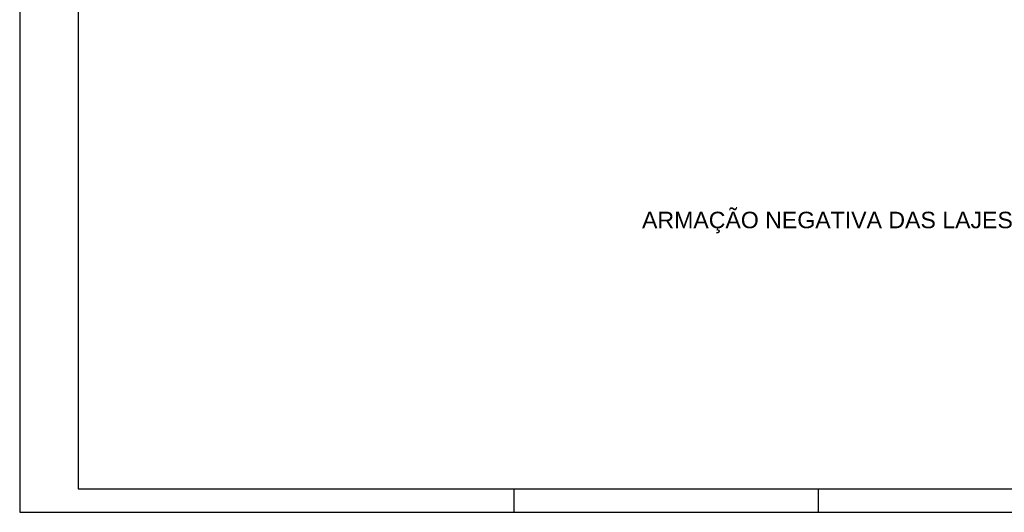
# Model space of a CAD drawing. Header units: millimetres. Extents: x 0 to 84.1, y 0 to 59.4.
# Tile 1 of 8: x 0 to 42.1, y 0 to 21.1. Entities that reach past the tile are written whole.
import ezdxf

# ---------------------------------------------------------------- set-up
doc = ezdxf.new("R2010")
doc.units = ezdxf.units.MM
doc.header["$MEASUREMENT"] = 0
doc.linetypes.add('NULL', pattern=[0])
doc.layers.add('DT-Título', color=3, linetype='Continuous', lineweight=20)
doc.layers.add('SEDUC_MARF', color=1, linetype='Continuous')
doc.layers.add('SEDUC_MARGG', color=7, linetype='Continuous')
doc.styles.add('Arial', font='txt')

msp = doc.modelspace()

# ---------------------------------------------------------------- linework, layer by layer
at = {"layer": 'SEDUC_MARF'}
for p, q in [((21.1, 1), (21.1, 0)), ((34.1, 1), (34.1, 0))]:
    msp.add_line(p, q, dxfattribs=at)
msp.add_lwpolyline([(84.1, 59.4), (0, 59.4), (0, 0), (84.1, 0)], close=True, dxfattribs=at)
at = {"layer": 'SEDUC_MARGG'}
msp.add_lwpolyline([(2.5, 1), (83.1, 1), (83.1, 58.4), (2.5, 58.4)], close=True, dxfattribs=at)

# ---------------------------------------------------------------- texts
at = {"layer": 'DT-Título', "linetype": 'NULL', "insert": (62.306, 11.922), "char_height": 0.706, "width": 71.73343, "attachment_point": 9, "line_spacing_factor": 0.798, "style": 'Arial'}
msp.add_mtext('ARMAÇÃO NEGATIVA DAS LAJES DO PAVIMENTO COB CX DAGUA (EIXO Y)', dxfattribs=at)

doc.saveas('drawing.dxf')
